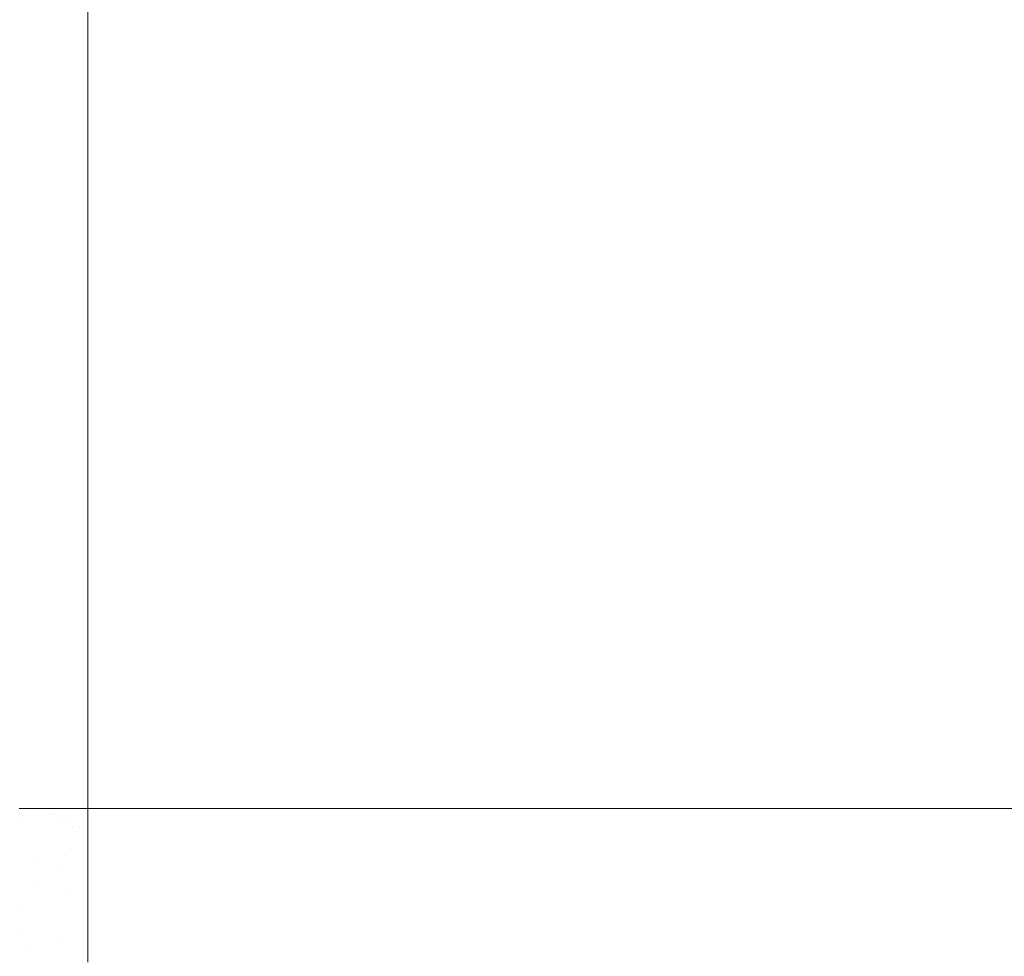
# Model space of a CAD drawing. Header units: centimetres. Extents: x -44.1 to 45.2, y 4.2 to 6.
# Tile 48 of 256: x -43.93 to -43.775, y 4.277 to 4.424. Entities that reach past the tile are written whole.
import ezdxf

# ---------------------------------------------------------------- set-up
doc = ezdxf.new("R2010")
doc.units = ezdxf.units.CM
doc.header["$LTSCALE"] = 2.54
doc.layers.add('Lucido design-1', color=7, linetype='Continuous')

# ---------------------------------------------------------------- blocks, each defined once
blk = doc.blocks.new('Gruppo-4-1')
at = {"color": 7, "linetype": 'Continuous', "lineweight": 9}
for points, invisible_edges in [([(-43.92979, 4.30021, -2276.22243), (-43.92472, 4.30021, -2276.22223), (-43.92472, 5.90021, -2276.22223), (-43.92979, 5.90021, -2276.22243)], 10), ([(-43.92979, 5.90021, -2277.02191), (-43.92472, 5.90021, -2277.02211), (-43.92472, 4.30021, -2277.02211), (-43.92979, 4.30021, -2277.02191)], 10), ([(-43.92472, 5.90021, -2276.22223), (-43.92472, 4.30021, -2276.22223), (-43.919, 4.30021, -2276.22217), (-43.919, 5.90021, -2276.22217)], 1), ([(-43.92472, 4.30021, -2277.02211), (-43.92472, 5.90021, -2277.02211), (-43.919, 5.90021, -2277.02217), (-43.919, 4.30021, -2277.02217)], 1), ([(-43.919, 4.30021, -2277.02217), (-14.26402, 5.90021, -2277.02217), (-14.26402, 4.70021, -2277.02217)], 9), ([(-43.919, 4.30021, -2277.02217), (-43.919, 5.90021, -2277.02217), (-14.26402, 5.90021, -2277.02217)], 8), ([(-43.919, 4.30021, -2277.02217), (-14.26402, 4.70021, -2277.02217), (-14.26389, 4.69318, -2277.02217)], 9), ([(-14.26389, 4.69318, -2277.02217), (-14.26343, 4.68569, -2277.02217), (-43.919, 4.30021, -2277.02217)], 10), ([(-43.919, 4.30021, -2277.02217), (-14.26343, 4.68569, -2277.02217), (-14.26267, 4.67819, -2277.02217)], 9), ([(-43.919, 4.30021, -2277.02217), (-14.26267, 4.67819, -2277.02217), (-14.26158, 4.67068, -2277.02217)], 9), ([(-43.919, 4.30021, -2277.02217), (-14.26158, 4.67068, -2277.02217), (-14.26017, 4.66314, -2277.02217)], 9), ([(-43.919, 4.30021, -2277.02217), (-14.26017, 4.66314, -2277.02217), (-14.25954, 4.6604, -2277.02217)], 9), ([(-14.25954, 4.6604, -2277.02217), (-14.25842, 4.65555, -2277.02217), (-43.919, 4.30021, -2277.02217)], 10), ([(-43.919, 4.30021, -2277.02217), (-14.25842, 4.65555, -2277.02217), (-14.25633, 4.64792, -2277.02217)], 9), ([(-43.919, 4.30021, -2277.02217), (-14.25633, 4.64792, -2277.02217), (-14.25387, 4.64022, -2277.02217)], 9), ([(-43.919, 4.30021, -2277.02217), (-14.25387, 4.64022, -2277.02217), (-14.25103, 4.63245, -2277.02217)], 9), ([(-43.919, 4.30021, -2277.02217), (-14.25103, 4.63245, -2277.02217), (-14.24779, 4.62459, -2277.02217)], 9), ([(-43.919, 4.30021, -2277.02217), (-14.24779, 4.62459, -2277.02217), (-14.24412, 4.61664, -2277.02217)], 9), ([(-43.919, 4.30021, -2277.02217), (-14.24412, 4.61664, -2277.02217), (-14.24391, 4.61622, -2277.02217), (-14.24, 4.60858, -2277.02217)], 9), ([(-43.919, 4.30021, -2277.02217), (-14.24, 4.60858, -2277.02217), (-14.23539, 4.6004, -2277.02217)], 9), ([(-14.23539, 4.6004, -2277.02217), (-14.23025, 4.59211, -2277.02217), (-43.919, 4.30021, -2277.02217)], 10), ([(-43.919, 4.30021, -2277.02217), (-14.23025, 4.59211, -2277.02217), (-14.22445, 4.58353, -2277.02217)], 9), ([(-43.919, 4.30021, -2277.02217), (-14.22445, 4.58353, -2277.02217), (-14.21812, 4.57496, -2277.02217)], 9), ([(-43.919, 4.30021, -2277.02217), (-14.21812, 4.57496, -2277.02217), (-14.21316, 4.56878, -2277.02217)], 9), ([(-14.21316, 4.56878, -2277.02217), (-14.21113, 4.56625, -2277.02217), (-43.919, 4.30021, -2277.02217)], 10), ([(-43.919, 4.30021, -2277.02217), (-14.21113, 4.56625, -2277.02217), (-14.20342, 4.5574, -2277.02217)], 9), ([(-14.20342, 4.5574, -2277.02217), (-14.19492, 4.54841, -2277.02217), (-43.919, 4.30021, -2277.02217)], 10), ([(-43.919, 4.30021, -2277.02217), (-14.19492, 4.54841, -2277.02217), (-14.18557, 4.53927, -2277.02217)], 9), ([(-43.919, 4.30021, -2277.02217), (-14.18557, 4.53927, -2277.02217), (-14.1753, 4.53001, -2277.02217)], 9), ([(-43.919, 4.30021, -2277.02217), (-14.1753, 4.53001, -2277.02217), (-14.16402, 4.52063, -2277.02217)], 9), ([(-43.919, 4.30021, -2277.02217), (-14.16402, 4.52063, -2277.02217), (-14.15165, 4.51115, -2277.02217)], 9), ([(-14.15165, 4.51115, -2277.02217), (-14.1381, 4.5016, -2277.02217), (-43.919, 4.30021, -2277.02217)], 10), ([(-43.919, 4.30021, -2277.02217), (-14.1381, 4.5016, -2277.02217), (-14.12329, 4.49202, -2277.02217)], 9), ([(-43.919, 4.30021, -2277.02217), (-14.12329, 4.49202, -2277.02217), (-14.10647, 4.48209, -2277.02217)], 9), ([(-43.919, 4.30021, -2277.02217), (-14.10647, 4.48209, -2277.02217), (-14.09186, 4.47423, -2277.02217)], 9), ([(-14.09186, 4.47423, -2277.02217), (-14.08881, 4.47259, -2277.02217), (-43.919, 4.30021, -2277.02217)], 10), ([(-43.919, 4.30021, -2277.02217), (-14.08881, 4.47259, -2277.02217), (-14.06961, 4.46324, -2277.02217)], 9), ([(-43.919, 4.30021, -2277.02217), (-14.06961, 4.46324, -2277.02217), (-14.04881, 4.4541, -2277.02217)], 9), ([(-43.919, 4.30021, -2277.02217), (-14.04881, 4.4541, -2277.02217), (-14.02636, 4.44528, -2277.02217)], 9), ([(-14.02636, 4.44528, -2277.02217), (-14.00222, 4.43689, -2277.02217), (-43.919, 4.30021, -2277.02217)], 10), ([(-43.919, 4.30021, -2277.02217), (-14.00222, 4.43689, -2277.02217), (-13.99791, 4.43558, -2277.02217)], 9), ([(-13.99791, 4.43558, -2277.02217), (-13.97641, 4.42905, -2277.02217), (-43.919, 4.30021, -2277.02217)], 10), ([(-13.97641, 4.42905, -2277.02217), (-13.94896, 4.42188, -2277.02217), (-43.919, 4.30021, -2277.02217)], 10), ([(-13.94896, 4.42188, -2277.02217), (-13.91995, 4.41553, -2277.02217), (-43.919, 4.30021, -2277.02217)], 10), ([(-13.91995, 4.41553, -2277.02217), (-13.88952, 4.41012, -2277.02217), (-43.919, 4.30021, -2277.02217)], 10), ([(-43.919, 4.30021, -2277.02217), (-13.88952, 4.41012, -2277.02217), (-13.88511, 4.40952, -2277.02217)], 9), ([(-13.88511, 4.40952, -2277.02217), (-13.85784, 4.40579, -2277.02217), (-43.919, 4.30021, -2277.02217)], 10), ([(-13.85784, 4.40579, -2277.02217), (-13.82517, 4.40264, -2277.02217), (-43.919, 4.30021, -2277.02217)], 10), ([(-43.919, 4.30021, -2277.02217), (-13.82517, 4.40264, -2277.02217), (-13.79176, 4.40076, -2277.02217)], 9), ([(-43.919, 4.30021, -2277.02217), (-13.79176, 4.40076, -2277.02217), (-13.7614, 4.40021, -2277.02217)], 9), ([(45.04592, 4.30021, -2277.02217), (-43.919, 4.30021, -2277.02217), (14.88832, 4.40021, -2277.02217)], 10), ([(-13.7614, 4.40021, -2277.02217), (14.88832, 4.40021, -2277.02217), (-43.919, 4.30021, -2277.02217)], 10), ([(-43.93529, 4.29891, -2276.22265), (-43.9297, 4.29936, -2276.22238), (-43.92979, 4.30021, -2276.22243)], 11), ([(-43.92979, 4.30021, -2277.02191), (-43.92936, 4.29841, -2277.02196), (-43.93478, 4.29746, -2277.02169)], 11), ([(-43.92472, 4.30021, -2276.22223), (-43.92979, 4.30021, -2276.22243), (-43.9297, 4.29936, -2276.22238)], 10), ([(-43.92936, 4.29841, -2277.02196), (-43.92979, 4.30021, -2277.02191), (-43.92472, 4.30021, -2277.02211)], 9), ([(-43.9241, 4.29932, -2276.22222), (-43.919, 4.30021, -2276.22217), (-43.9297, 4.29936, -2276.22238)], 11), ([(-43.9297, 4.29936, -2276.22238), (-43.919, 4.30021, -2276.22217), (-43.92472, 4.30021, -2276.22223)], 9), ([(-43.92472, 4.30021, -2277.02211), (-43.9241, 4.29932, -2277.02212), (-43.92936, 4.29841, -2277.02196)], 11), ([(-43.92472, 4.30021, -2277.02211), (-43.919, 4.30021, -2277.02217), (-43.9241, 4.29932, -2277.02212)], 10), ([(-43.92377, 4.29882, -2276.22222), (-43.919, 4.30021, -2276.22217), (-43.9241, 4.29932, -2276.22222)], 11), ([(-43.9241, 4.29932, -2277.02212), (-43.919, 4.30021, -2277.02217), (-43.92377, 4.29882, -2277.02212)], 11), ([(-43.92325, 4.29831, -2276.22222), (-43.919, 4.30021, -2276.22217), (-43.92377, 4.29882, -2276.22222)], 11), ([(-43.92377, 4.29882, -2277.02212), (-43.919, 4.30021, -2277.02217), (-43.92325, 4.29831, -2277.02212)], 11), ([(-43.92249, 4.29782, -2276.22222), (-43.919, 4.30021, -2276.22217), (-43.92325, 4.29831, -2276.22222)], 11), ([(-43.92325, 4.29831, -2277.02212), (-43.919, 4.30021, -2277.02217), (-43.92249, 4.29782, -2277.02212)], 11), ([(-43.9215, 4.29741, -2276.22222), (-43.919, 4.30021, -2276.22217), (-43.92249, 4.29782, -2276.22222)], 11), ([(-43.92249, 4.29782, -2277.02212), (-43.919, 4.30021, -2277.02217), (-43.9215, 4.29741, -2277.02212)], 11), ([(-43.919, 4.29704, -2276.22224), (-43.919, 4.30021, -2276.22217), (-43.9215, 4.29741, -2276.22222)], 10), ([(-43.9215, 4.29741, -2277.02212), (-43.919, 4.30021, -2277.02217), (-43.9203, 4.29714, -2277.02212)], 11), ([(-43.9203, 4.29714, -2277.02212), (-43.919, 4.30021, -2277.02217), (-43.919, 4.29704, -2277.0221)], 9), ([(45.04592, 4.29704, -2276.22224), (45.04592, 4.30021, -2276.22217), (-43.919, 4.30021, -2276.22217), (-43.919, 4.29704, -2276.22224)], 8), ([(-43.919, 4.29704, -2277.0221), (-43.919, 4.30021, -2277.02217), (45.04592, 4.30021, -2277.02217), (45.04592, 4.29704, -2277.0221)], 8), ([(-43.93478, 4.29746, -2276.22265), (-43.92936, 4.29841, -2276.22238), (-43.9297, 4.29936, -2276.22238), (-43.93529, 4.29891, -2276.22265)], 15), ([(-43.9297, 4.29936, -2276.22238), (-43.92936, 4.29841, -2276.22238), (-43.9241, 4.29932, -2276.22222)], 11), ([(-43.9241, 4.29932, -2276.22222), (-43.92936, 4.29841, -2276.22238), (-43.9287, 4.29739, -2276.22238), (-43.92377, 4.29882, -2276.22222)], 15), ([(-43.92377, 4.29882, -2277.02212), (-43.9287, 4.29739, -2277.02196), (-43.92936, 4.29841, -2277.02196), (-43.9241, 4.29932, -2277.02212)], 15), ([(-43.92377, 4.29882, -2276.22222), (-43.9287, 4.29739, -2276.22238), (-43.92763, 4.29635, -2276.22238), (-43.92325, 4.29831, -2276.22222)], 15), ([(-43.92325, 4.29831, -2277.02212), (-43.92763, 4.29635, -2277.02196), (-43.9287, 4.29739, -2277.02196), (-43.92377, 4.29882, -2277.02212)], 15), ([(-43.93377, 4.29591, -2276.22265), (-43.9287, 4.29739, -2276.22238), (-43.92936, 4.29841, -2276.22238), (-43.93478, 4.29746, -2276.22265)], 15), ([(-43.93478, 4.29746, -2277.02169), (-43.92936, 4.29841, -2277.02196), (-43.9287, 4.29739, -2277.02196), (-43.93377, 4.29591, -2277.02169)], 15), ([(-43.93215, 4.29432, -2276.22265), (-43.92763, 4.29635, -2276.22238), (-43.9287, 4.29739, -2276.22238), (-43.93377, 4.29591, -2276.22265)], 15), ([(-43.93377, 4.29591, -2277.02169), (-43.9287, 4.29739, -2277.02196), (-43.92763, 4.29635, -2277.02196), (-43.93215, 4.29432, -2277.02169)], 15), ([(-43.92325, 4.29831, -2276.22222), (-43.92763, 4.29635, -2276.22238), (-43.9261, 4.29536, -2276.22238), (-43.92249, 4.29782, -2276.22222)], 15), ([(-43.92249, 4.29782, -2277.02212), (-43.9261, 4.29536, -2277.02196), (-43.92763, 4.29635, -2277.02196), (-43.92325, 4.29831, -2277.02212)], 15), ([(-43.92249, 4.29782, -2276.22222), (-43.9261, 4.29536, -2276.22238), (-43.92408, 4.29453, -2276.22238), (-43.9215, 4.29741, -2276.22222)], 15), ([(-43.9215, 4.29741, -2277.02212), (-43.92408, 4.29453, -2277.02196), (-43.9261, 4.29536, -2277.02196), (-43.92249, 4.29782, -2277.02212)], 15), ([(-43.9215, 4.29741, -2276.22222), (-43.92408, 4.29453, -2276.22238), (-43.919, 4.29585, -2276.22227)], 11), ([(-43.9203, 4.29714, -2277.02212), (-43.92165, 4.29397, -2277.02196), (-43.92408, 4.29453, -2277.02196), (-43.9215, 4.29741, -2277.02212)], 15), ([(-43.919, 4.29585, -2277.02207), (-43.92165, 4.29397, -2277.02196), (-43.9203, 4.29714, -2277.02212)], 11), ([(-43.919, 4.29585, -2276.22227), (-43.919, 4.29704, -2276.22224), (-43.9215, 4.29741, -2276.22222)], 10), ([(-43.9203, 4.29714, -2277.02212), (-43.919, 4.29704, -2277.0221), (-43.919, 4.29585, -2277.02207)], 9), ([(-43.9298, 4.29282, -2276.22265), (-43.9261, 4.29536, -2276.22238), (-43.92763, 4.29635, -2276.22238), (-43.93215, 4.29432, -2276.22265)], 15), ([(-43.93215, 4.29432, -2277.02169), (-43.92763, 4.29635, -2277.02196), (-43.9261, 4.29536, -2277.02196), (-43.9298, 4.29282, -2277.02169)], 15), ([(-43.919, 4.29585, -2276.22227), (-43.92408, 4.29453, -2276.22238), (-43.92165, 4.29397, -2276.22238)], 11), ([(-43.92165, 4.29397, -2276.22238), (-43.919, 4.29377, -2276.2224), (-43.919, 4.29585, -2276.22227)], 9), ([(-43.92165, 4.29397, -2277.02196), (-43.919, 4.29585, -2277.02207), (-43.919, 4.2915, -2277.02179)], 9), ([(-43.919, 4.29704, -2276.22224), (-43.919, 4.29585, -2276.22227), (45.04592, 4.29585, -2276.22227), (45.04592, 4.29704, -2276.22224)], 10), ([(45.04592, 4.29704, -2277.0221), (45.04592, 4.29585, -2277.02207), (-43.919, 4.29585, -2277.02207), (-43.919, 4.29704, -2277.0221)], 10), ([(45.04592, 4.2915, -2276.22255), (45.04592, 4.29585, -2276.22227), (-43.919, 4.29585, -2276.22227), (-43.919, 4.29377, -2276.2224)], 10), ([(-43.919, 4.2915, -2277.02179), (-43.919, 4.29585, -2277.02207), (45.04592, 4.29585, -2277.02207), (45.04592, 4.29377, -2277.02194)], 10), ([(-43.92673, 4.29155, -2276.22265), (-43.92408, 4.29453, -2276.22238), (-43.9261, 4.29536, -2276.22238), (-43.9298, 4.29282, -2276.22265)], 15), ([(-43.9298, 4.29282, -2277.02169), (-43.9261, 4.29536, -2277.02196), (-43.92408, 4.29453, -2277.02196), (-43.92673, 4.29155, -2277.02169)], 15), ([(-43.92165, 4.29397, -2276.22238), (-43.92408, 4.29453, -2276.22238), (-43.92673, 4.29155, -2276.22265), (-43.92304, 4.2907, -2276.22265)], 15), ([(-43.92673, 4.29155, -2277.02169), (-43.92408, 4.29453, -2277.02196), (-43.92165, 4.29397, -2277.02196), (-43.92304, 4.2907, -2277.02169)], 15), ([(-43.93166, 4.2893, -2276.22305), (-43.92946, 4.2885, -2276.22305), (-43.92673, 4.29155, -2276.22265), (-43.9298, 4.29282, -2276.22265)], 15), ([(-43.9298, 4.29282, -2277.02169), (-43.92673, 4.29155, -2277.02169), (-43.92946, 4.2885, -2277.02129), (-43.93166, 4.2893, -2277.02129)], 15), ([(-43.92165, 4.29397, -2276.22238), (-43.92304, 4.2907, -2276.22265), (-43.919, 4.2915, -2276.22255)], 11), ([(-43.919, 4.2915, -2277.02179), (-43.92304, 4.2907, -2277.02169), (-43.92165, 4.29397, -2277.02196)], 11), ([(-43.919, 4.2915, -2276.22255), (-43.919, 4.29377, -2276.2224), (-43.92165, 4.29397, -2276.22238)], 10), ([(-43.919, 4.29377, -2276.2224), (-43.919, 4.2915, -2276.22255), (45.04592, 4.2915, -2276.22255)], 10), ([(45.04592, 4.29377, -2277.02194), (45.04592, 4.2915, -2277.02179), (-43.919, 4.2915, -2277.02179)], 10), ([(-43.92673, 4.29155, -2276.22265), (-43.92946, 4.2885, -2276.22305), (-43.92705, 4.28784, -2276.22305)], 11), ([(-43.92705, 4.28784, -2277.02129), (-43.92946, 4.2885, -2277.02129), (-43.92673, 4.29155, -2277.02169)], 11), ([(-43.92705, 4.28784, -2276.22305), (-43.92447, 4.28735, -2276.22305), (-43.92304, 4.2907, -2276.22265), (-43.92673, 4.29155, -2276.22265)], 15), ([(-43.92673, 4.29155, -2277.02169), (-43.92304, 4.2907, -2277.02169), (-43.92447, 4.28735, -2277.02129), (-43.92705, 4.28784, -2277.02129)], 15), ([(-43.92304, 4.2907, -2276.22265), (-43.919, 4.2904, -2276.22267), (-43.919, 4.2915, -2276.22255)], 9), ([(-43.919, 4.2915, -2277.02179), (-43.919, 4.2904, -2277.02167), (-43.92304, 4.2907, -2277.02169)], 10), ([(45.04592, 4.2904, -2276.22267), (45.04592, 4.2915, -2276.22255), (-43.919, 4.2915, -2276.22255), (-43.919, 4.2904, -2276.22267)], 10), ([(-43.919, 4.2904, -2277.02167), (-43.919, 4.2915, -2277.02179), (45.04592, 4.2915, -2277.02179), (45.04592, 4.2904, -2277.02167)], 10), ([(-43.92304, 4.2907, -2276.22265), (-43.92447, 4.28735, -2276.22305), (-43.919, 4.28716, -2276.22303)], 11), ([(-43.919, 4.28716, -2277.02131), (-43.92447, 4.28735, -2277.02129), (-43.92304, 4.2907, -2277.02169)], 11), ([(-43.919, 4.28716, -2276.22303), (-43.919, 4.2904, -2276.22267), (-43.92304, 4.2907, -2276.22265)], 10), ([(-43.92304, 4.2907, -2277.02169), (-43.919, 4.2904, -2277.02167), (-43.919, 4.28716, -2277.02131)], 9), ([(-43.919, 4.2904, -2276.22267), (-43.919, 4.28716, -2276.22303), (45.04592, 4.28716, -2276.22303), (45.04592, 4.2904, -2276.22267)], 10), ([(45.04592, 4.2904, -2277.02167), (45.04592, 4.28716, -2277.02131), (-43.919, 4.28716, -2277.02131), (-43.919, 4.2904, -2277.02167)], 10), ([(-43.93505, 4.28638, -2276.2236), (-43.93226, 4.28536, -2276.2236), (-43.92946, 4.2885, -2276.22305), (-43.93166, 4.2893, -2276.22305)], 15), ([(-43.93505, 4.28638, -2277.02074), (-43.93166, 4.2893, -2277.02129), (-43.92946, 4.2885, -2277.02129), (-43.93226, 4.28536, -2277.02074)], 15), ([(-43.92705, 4.28784, -2276.22305), (-43.92946, 4.2885, -2276.22305), (-43.93226, 4.28536, -2276.2236), (-43.92921, 4.28453, -2276.2236)], 15), ([(-43.93226, 4.28536, -2277.02074), (-43.92946, 4.2885, -2277.02129), (-43.92705, 4.28784, -2277.02129), (-43.92921, 4.28453, -2277.02074)], 15), ([(-43.92921, 4.28453, -2276.2236), (-43.92594, 4.2839, -2276.2236), (-43.92447, 4.28735, -2276.22305), (-43.92705, 4.28784, -2276.22305)], 15), ([(-43.92921, 4.28453, -2277.02074), (-43.92705, 4.28784, -2277.02129), (-43.92447, 4.28735, -2277.02129), (-43.92594, 4.2839, -2277.02074)], 15), ([(-43.92176, 4.28704, -2276.22305), (-43.92447, 4.28735, -2276.22305), (-43.92594, 4.2839, -2276.2236), (-43.92251, 4.28351, -2276.2236)], 15), ([(-43.92251, 4.28351, -2277.02074), (-43.92594, 4.2839, -2277.02074), (-43.92447, 4.28735, -2277.02129), (-43.92176, 4.28704, -2277.02129)], 15), ([(-43.919, 4.28716, -2276.22303), (-43.92447, 4.28735, -2276.22305), (-43.92176, 4.28704, -2276.22305)], 11), ([(-43.92176, 4.28704, -2277.02129), (-43.92447, 4.28735, -2277.02129), (-43.919, 4.28716, -2277.02131)], 11), ([(-43.92251, 4.28351, -2276.2236), (-43.919, 4.28285, -2276.22369), (-43.919, 4.28694, -2276.22306), (-43.92176, 4.28704, -2276.22305)], 13), ([(-43.92176, 4.28704, -2277.02129), (-43.919, 4.28694, -2277.02128), (-43.919, 4.28285, -2277.02065), (-43.92251, 4.28351, -2277.02074)], 13), ([(-43.92176, 4.28704, -2276.22305), (-43.919, 4.28694, -2276.22306), (-43.919, 4.28716, -2276.22303)], 9), ([(-43.919, 4.28716, -2277.02131), (-43.919, 4.28694, -2277.02128), (-43.92176, 4.28704, -2277.02129)], 10), ([(45.04592, 4.28694, -2276.22306), (45.04592, 4.28716, -2276.22303), (-43.919, 4.28716, -2276.22303), (-43.919, 4.28694, -2276.22306)], 10), ([(-43.919, 4.28694, -2277.02128), (-43.919, 4.28716, -2277.02131), (45.04592, 4.28716, -2277.02131), (45.04592, 4.28694, -2277.02128)], 10), ([(-43.919, 4.28694, -2276.22306), (-43.919, 4.28285, -2276.22369), (45.04592, 4.28285, -2276.22369), (45.04592, 4.28694, -2276.22306)], 10), ([(45.04592, 4.28694, -2277.02128), (45.04592, 4.28285, -2277.02065), (-43.919, 4.28285, -2277.02065), (-43.919, 4.28694, -2277.02128)], 10), ([(-43.93331, 4.28161, -2276.22429), (-43.93142, 4.28113, -2276.22429), (-43.92921, 4.28453, -2276.2236), (-43.93226, 4.28536, -2276.2236)], 15), ([(-43.93226, 4.28536, -2277.02074), (-43.92921, 4.28453, -2277.02074), (-43.93142, 4.28113, -2277.02005), (-43.93331, 4.28161, -2277.02005)], 15), ([(-43.92921, 4.28453, -2276.2236), (-43.93142, 4.28113, -2276.22429), (-43.92946, 4.28072, -2276.22429)], 11), ([(-43.92946, 4.28072, -2277.02005), (-43.93142, 4.28113, -2277.02005), (-43.92921, 4.28453, -2277.02074)], 11), ([(-43.92946, 4.28072, -2276.22429), (-43.92744, 4.28037, -2276.22429), (-43.92594, 4.2839, -2276.2236), (-43.92921, 4.28453, -2276.2236)], 15), ([(-43.92921, 4.28453, -2277.02074), (-43.92594, 4.2839, -2277.02074), (-43.92744, 4.28037, -2277.02005), (-43.92946, 4.28072, -2277.02005)], 15), ([(-43.92251, 4.28351, -2276.2236), (-43.92594, 4.2839, -2276.2236), (-43.92744, 4.28037, -2276.22429), (-43.92327, 4.2799, -2276.22429)], 15), ([(-43.92327, 4.2799, -2277.02005), (-43.92744, 4.28037, -2277.02005), (-43.92594, 4.2839, -2277.02074), (-43.92251, 4.28351, -2277.02074)], 15), ([(-43.919, 4.28285, -2276.22369), (-43.92251, 4.28351, -2276.2236), (-43.92327, 4.2799, -2276.22429)], 11), ([(-43.92327, 4.2799, -2277.02005), (-43.92251, 4.28351, -2277.02074), (-43.919, 4.28285, -2277.02065)], 11), ([(-43.92327, 4.2799, -2276.22429), (-43.919, 4.27975, -2276.22431), (-43.919, 4.28285, -2276.22369)], 9), ([(-43.919, 4.28285, -2277.02065), (-43.919, 4.27975, -2277.02003), (-43.92327, 4.2799, -2277.02005)], 10), ([(45.04592, 4.27975, -2276.22431), (45.04592, 4.28285, -2276.22369), (-43.919, 4.28285, -2276.22369), (-43.919, 4.27975, -2276.22431)], 10), ([(-43.919, 4.27975, -2277.02003), (-43.919, 4.28285, -2277.02065), (45.04592, 4.28285, -2277.02065), (45.04592, 4.27975, -2277.02003)], 10), ([(-43.92946, 4.28072, -2276.22429), (-43.93142, 4.28113, -2276.22429), (-43.93368, 4.27766, -2276.22514), (-43.93136, 4.27717, -2276.22514)], 15), ([(-43.93136, 4.27717, -2277.0192), (-43.93368, 4.27766, -2277.0192), (-43.93142, 4.28113, -2277.02005), (-43.92946, 4.28072, -2277.02005)], 15), ([(-43.9282, 4.27858, -2276.22469), (-43.92946, 4.28072, -2276.22429), (-43.93136, 4.27717, -2276.22514)], 11), ([(-43.93136, 4.27717, -2277.0192), (-43.92946, 4.28072, -2277.02005), (-43.9282, 4.27858, -2277.01965)], 11), ([(-43.9282, 4.27858, -2276.22469), (-43.92744, 4.28037, -2276.22429), (-43.92946, 4.28072, -2276.22429)], 11), ([(-43.92946, 4.28072, -2277.02005), (-43.92744, 4.28037, -2277.02005), (-43.9282, 4.27858, -2277.01965)], 11), ([(-43.92365, 4.27806, -2276.22469), (-43.92327, 4.2799, -2276.22429), (-43.92744, 4.28037, -2276.22429), (-43.9282, 4.27858, -2276.22469)], 15), ([(-43.9282, 4.27858, -2277.01965), (-43.92744, 4.28037, -2277.02005), (-43.92327, 4.2799, -2277.02005), (-43.92365, 4.27806, -2277.01965)], 15), ([(-43.93136, 4.27717, -2276.22514), (-43.92897, 4.27676, -2276.22514), (-43.9282, 4.27858, -2276.22469)], 11), ([(-43.9282, 4.27858, -2277.01965), (-43.92897, 4.27676, -2277.0192), (-43.93136, 4.27717, -2277.0192)], 11), ([(-43.9282, 4.27858, -2276.22469), (-43.92897, 4.27676, -2276.22514), (-43.92404, 4.2762, -2276.22514), (-43.92365, 4.27806, -2276.22469)], 15), ([(-43.92365, 4.27806, -2277.01965), (-43.92404, 4.2762, -2277.0192), (-43.92897, 4.27676, -2277.0192), (-43.9282, 4.27858, -2277.01965)], 15), ([(-43.92365, 4.27806, -2276.22469), (-43.92404, 4.2762, -2276.22514), (-43.919, 4.27602, -2276.22516), (-43.919, 4.27857, -2276.22454)], 11), ([(-43.919, 4.27857, -2277.0198), (-43.919, 4.27602, -2277.01918), (-43.92404, 4.2762, -2277.0192), (-43.92365, 4.27806, -2277.01965)], 14), ([(-43.92327, 4.2799, -2276.22429), (-43.92365, 4.27806, -2276.22469), (-43.919, 4.27857, -2276.22454)], 11), ([(-43.919, 4.27857, -2277.0198), (-43.92365, 4.27806, -2277.01965), (-43.92327, 4.2799, -2277.02005)], 11), ([(-43.919, 4.27857, -2276.22454), (-43.919, 4.27975, -2276.22431), (-43.92327, 4.2799, -2276.22429)], 10), ([(-43.92327, 4.2799, -2277.02005), (-43.919, 4.27975, -2277.02003), (-43.919, 4.27857, -2277.0198)], 9), ([(-43.919, 4.27975, -2276.22431), (-43.919, 4.27857, -2276.22454), (45.04592, 4.27857, -2276.22454), (45.04592, 4.27975, -2276.22431)], 10), ([(45.04592, 4.27975, -2277.02003), (45.04592, 4.27857, -2277.0198), (-43.919, 4.27857, -2277.0198), (-43.919, 4.27975, -2277.02003)], 10), ([(45.04592, 4.27602, -2276.22516), (45.04592, 4.27857, -2276.22454), (-43.919, 4.27857, -2276.22454), (-43.919, 4.27602, -2276.22516)], 10), ([(-43.919, 4.27602, -2277.01918), (-43.919, 4.27857, -2277.0198), (45.04592, 4.27857, -2277.0198), (45.04592, 4.27602, -2277.01918)], 10), ([(-43.92975, 4.27493, -2276.22563), (-43.92897, 4.27676, -2276.22514), (-43.93136, 4.27717, -2276.22514)], 11), ([(-43.93136, 4.27717, -2277.0192), (-43.92897, 4.27676, -2277.0192), (-43.92975, 4.27493, -2277.01871)], 11)]:
    blk.add_3dface(points, dxfattribs=dict(at, invisible_edges=invisible_edges))
blk.add_3dface([(-43.919, 5.90021, -2276.22217), (-43.919, 4.30021, -2276.22217), (45.04592, 4.30021, -2276.22217), (45.04592, 5.90021, -2276.22217)], dxfattribs=at)
blk = doc.blocks.new('Gruppo-5-1')
at = {"color": 7}
blk.add_blockref('Gruppo-4-1', (0, 0), dxfattribs=at)

msp = doc.modelspace()

# ---------------------------------------------------------------- block references
at = {"layer": 'Lucido design-1', "color": 7}
msp.add_blockref('Gruppo-5-1', (0, 0), dxfattribs=at)

doc.saveas('drawing.dxf')
